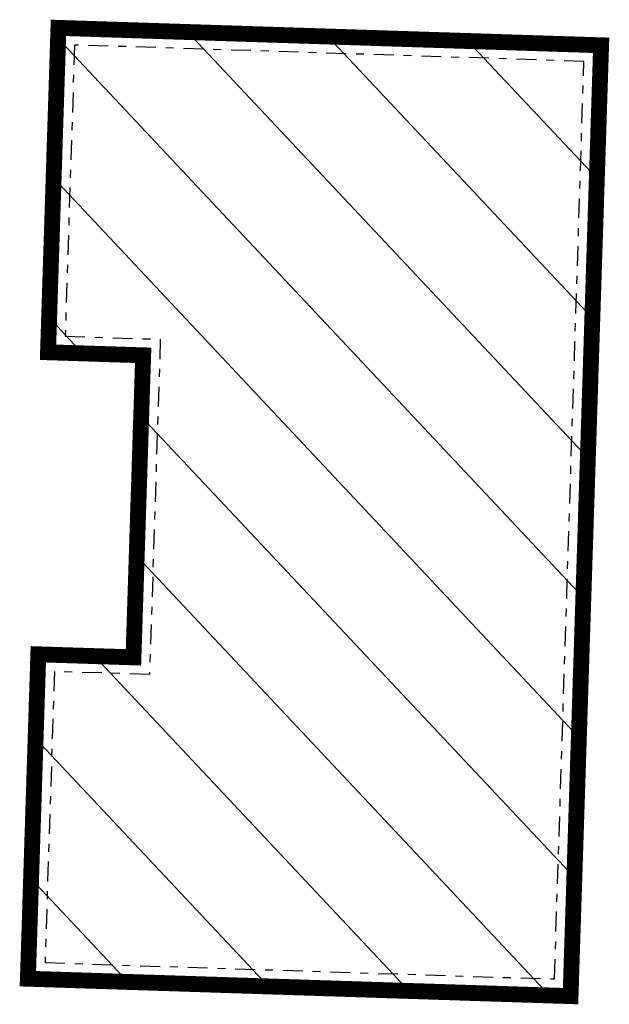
# Model space of a CAD drawing. Extents: x -3 to 10956327, y 0 to 11904415.
# Tile 14 of 14: x 10956319 to 10956327, y 11904403 to 11904415. Entities that reach past the tile are written whole.
import ezdxf

# ---------------------------------------------------------------- set-up
doc = ezdxf.new("R2010")
doc.units = 0
doc.header["$LTSCALE"] = 0.5
doc.linetypes.add('DASHDOT', pattern=[1, 0.5, -0.25, 0, -0.25])
doc.layers.get('0').update_dxf_attribs({"color": 251})
doc.layers.add('--proj.bud', color=7, linetype='Continuous')

# ---------------------------------------------------------------- blocks, each defined once
blk = doc.blocks.new('Kancelariax2')
at = {"linetype": 'ByBlock'}
h = blk.add_hatch(dxfattribs=at)
h.set_pattern_fill('ANSI31', color=256, scale=10, style=0)
h.set_pattern_definition([(45, (-5478255.899538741, -5952144.883128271), (-0.8838834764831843, 0.8838834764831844), [])])
h.paths.add_polyline_path([(12, 6.844000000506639), (0, 6.844000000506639), (0, 0), (4.094000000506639, 0), (4.094000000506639, 1.200000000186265), (7.906000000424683, 1.200000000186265), (7.906000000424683, 0), (12, 0)])
at = {"linetype": 'Continuous', "const_width": 0.2}
blk.add_lwpolyline([(12, 6.844000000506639), (0, 6.844000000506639), (0, 0), (4.094000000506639, 0), (4.094000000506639, 1.200000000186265), (7.906000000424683, 1.200000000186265), (7.906000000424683, 0), (12, 0)], close=True, dxfattribs=at)
at = {"linetype": 'DASHDOT'}
blk.add_lwpolyline([(11.79050000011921, 6.634499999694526), (0.2094999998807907, 6.634499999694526), (0.2094999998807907, 0.2094999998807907), (3.884500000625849, 0.2094999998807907), (3.884500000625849, 1.409500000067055), (8.115500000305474, 1.409500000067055), (8.115500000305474, 0.2094999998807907), (11.79050000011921, 0.2094999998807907)], close=True, dxfattribs=at)

msp = doc.modelspace()

# ---------------------------------------------------------------- block references
at = {"layer": '--proj.bud', "linetype": 'Continuous', "rotation": 268.1602969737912}
msp.add_blockref('Kancelariax2', (10956319.76505597, 11904415.09600675), dxfattribs=at)

doc.saveas('drawing.dxf')
